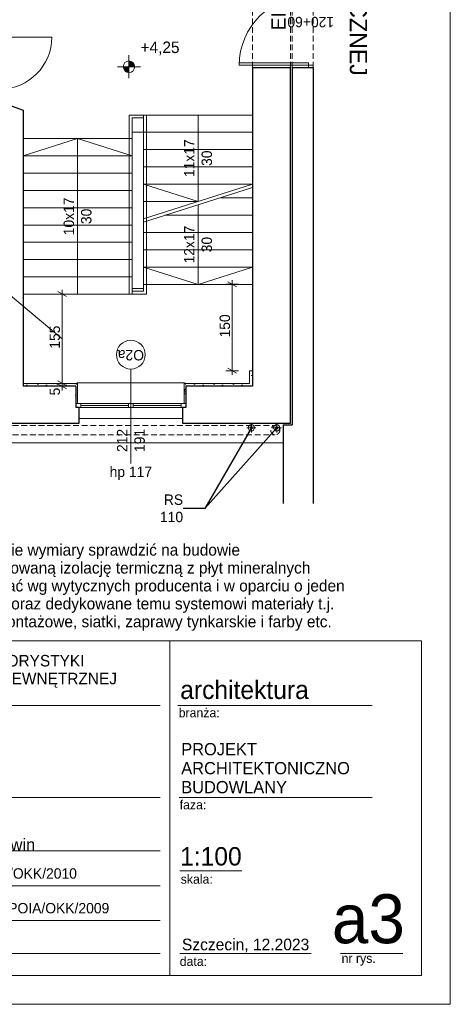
# Model space of a CAD drawing. Extents: x -145259 to -66341, y -2316 to 227384.
# Tile 64 of 141: x -77726 to -70259, y 77284 to 94379. Entities that reach past the tile are written whole.
import ezdxf

# ---------------------------------------------------------------- set-up
doc = ezdxf.new("R2010")
doc.units = 0
doc.header["$MEASUREMENT"] = 0
doc.linetypes.add('Krawędzie ukryte', pattern=[150, 100, -50])
for name, color, linetype in [('Arch ocieplenie', 7, 'Continuous'), ('Arch wymiary', 7, 'Continuous'), ('INWENT RZĘDNE', 7, 'Continuous')]:
    doc.layers.add(name, color=color, linetype=linetype)
for name, color, linetype, lineweight in [('Arch ocieplenie_Nr_Pióra__21', 7, 'Continuous', 13), ('Arch opisy okien_Nr_Pióra__21', 7, 'Continuous', 13), ('Arch opisy_Nr_Pióra__1', 7, 'Continuous', 25), ('Arch opisy_Nr_Pióra__20', 1, 'Continuous', 20), ('Arch opisy_Nr_Pióra__5', 7, 'Continuous', 13), ('ARCH TABELA_Nr_Pióra__1', 7, 'Continuous', 25), ('ARCH TABELA_Nr_Pióra__21', 7, 'Continuous', 13), ('ARCH TABELA_Nr_Pióra__7', 7, 'Continuous', 13), ('Arch wymiary_Nr_Pióra__21', 7, 'Continuous', 13), ('Arch wymiary_Nr_Pióra__5', 7, 'Continuous', 13), ('INWENT ODWODNIENIE_Nr_Pióra__21', 7, 'Continuous', 13), ('INWENT OPISY_Nr_Pióra__21', 7, 'Continuous', 13), ('INWENT RZĘDNE_Nr_Pióra__21', 7, 'Continuous', 13), ('INWENT. DRZWI_Nr_Pióra__21', 7, 'Continuous', 13), ('INWENT. OKNA_Nr_Pióra__21', 7, 'Continuous', 13), ('INWENT.ŚCIANY_Nr_Pióra__1', 7, 'Continuous', 25), ('INWENT.ŚCIANY_Nr_Pióra__21', 7, 'Continuous', 13), ('Istniejące schody_Nr_Pióra__21', 7, 'Continuous', 13)]:
    doc.layers.add(name, color=color, linetype=linetype, lineweight=lineweight)
doc.styles.add('GENERATED_STYLE_1', font='txt')
doc.styles.add('GENERATED_STYLE_11', font='txt')
doc.styles.add('GENERATED_STYLE_12', font='txt')
doc.styles.add('GENERATED_STYLE_2', font='txt')
doc.styles.add('GENERATED_STYLE_6', font='txt')
doc.styles.add('GENERATED_STYLE_7', font='txt')
doc.styles.add('GENERATED_STYLE_8', font='txt')
doc.styles.add('GENERATED_STYLE_9', font='txt')
doc.dimstyles.new('GENERATED_STYLE__1', dxfattribs={"dimtxt": 179.999995, "dimasz": 114, "dimexe": 0.18, "dimexo": 0, "dimgap": 0.09, "dimtad": 1, "dimdec": 0, "dimlfac": 0.1, "dimzin": 0, "dimdsep": 46, "dimtxsty": 'GENERATED_STYLE_1', "dimblk": 'ARROWHEAD_2', "dimblk1": 'ARROWHEAD_2', "dimblk2": 'ARROWHEAD_2', "dimcen": 0.09, "dimclrd": 7, "dimclre": 7, "dimclrt": 7, "dimazin": 0, "dimtfac": 1, "dimtdec": 4, "dimtmove": 0, "dimatfit": 3, "dimfxl": 0, "dimtolj": 1, "dimtzin": 0, "dimarcsym": 0})
doc.dimstyles.new('GENERATED_STYLE__9', dxfattribs={"dimtxt": 0.18, "dimasz": 109.44, "dimexe": 0.18, "dimexo": 0.0625, "dimgap": 0.09, "dimtad": 0, "dimtih": 1, "dimtoh": 1, "dimdec": 4, "dimzin": 0, "dimdsep": 46, "dimcen": 0.09, "dimadec": 0, "dimazin": 0, "dimtfac": 1, "dimtdec": 4, "dimtmove": 0, "dimatfit": 3, "dimldrblk": 'ARROWHEAD_11', "dimfxl": 0, "dimtolj": 1, "dimtzin": 0, "dimarcsym": 0})
pattern_1 = [(0, (0, 0), (0, 623.5383), [60, -300]), (0, (180, 311.8), (0, 623.5383), [60, -300]), (60, (0, 0), (-540, 311.769), [60, -300]), (60, (360, 0), (-540, 311.769), [60, -300]), (120, (60, 0), (540, 311.769), [60, -300]), (120, (420, 0), (540, 311.769), [60, -300]), (0, (0, 60), (0, 120), [0, -120, 0, -180]), (45, (60, 60), (-84.85282, 84.85282), [0, -90, 0, -150])]

# ---------------------------------------------------------------- blocks, each defined once
blk = doc.blocks.new('Ściana_292', base_point=(-77669, 88014))
at = {"layer": 'Arch ocieplenie_Nr_Pióra__21', "linetype": 'Continuous'}
h = blk.add_hatch(dxfattribs=at)
h.set_pattern_fill('Structural_Concrete', color=256, style=0, pattern_type=2)
h.set_pattern_definition(pattern_1)
h.paths.add_polyline_path([(-77669, 88014), (-76754, 88014), (-76724, 88064), (-77669, 88064)], flags=0)
for p, q in [((-76724, 88064), (-77669, 88064)), ((-77669, 88064), (-77669, 88014)), ((-77669, 88014), (-76754, 88014))]:
    blk.add_line(p, q, dxfattribs=at)
blk = doc.blocks.new('Ściana_293', base_point=(-76754, 88014))
at = {"layer": 'Arch ocieplenie_Nr_Pióra__21', "linetype": 'Continuous'}
h = blk.add_hatch(dxfattribs=at)
h.set_pattern_fill('Structural_Concrete', color=256, style=0, pattern_type=2)
h.set_pattern_definition(pattern_1)
h.paths.add_polyline_path([(-76754, 88014), (-76754, 87714), (-76724, 87714), (-76724, 88064)], flags=0)
for p, q in [((-76724, 87714), (-76724, 88064)), ((-76754, 88014), (-76754, 87714)), ((-76754, 87714), (-76724, 87714))]:
    blk.add_line(p, q, dxfattribs=at)
blk = doc.blocks.new('Ściana_294', base_point=(-73689, 88014))
at = {"layer": 'Arch ocieplenie_Nr_Pióra__21', "linetype": 'Continuous'}
h = blk.add_hatch(dxfattribs=at)
h.set_pattern_fill('Structural_Concrete', color=256, style=0, pattern_type=2)
h.set_pattern_definition(pattern_1)
h.paths.add_polyline_path([(-73739, 88064), (-74874, 88064), (-74844, 88014), (-73689, 88014)], flags=0)
for p, q in [((-73739, 88064), (-74874, 88064)), ((-74844, 88014), (-73689, 88014))]:
    blk.add_line(p, q, dxfattribs=at)
blk = doc.blocks.new('Ściana_295', base_point=(-74844, 88014))
at = {"layer": 'Arch ocieplenie_Nr_Pióra__21', "linetype": 'Continuous'}
h = blk.add_hatch(dxfattribs=at)
h.set_pattern_fill('Structural_Concrete', color=256, style=0, pattern_type=2)
h.set_pattern_definition(pattern_1)
h.paths.add_polyline_path([(-74874, 88064), (-74874, 87714), (-74844, 87714), (-74844, 88014)], flags=0)
for p, q in [((-74874, 88064), (-74874, 87714)), ((-74844, 87714), (-74844, 88014)), ((-74874, 87714), (-74844, 87714))]:
    blk.add_line(p, q, dxfattribs=at)
blk = doc.blocks.new('Ściana_296', base_point=(-73689, 88014))
at = {"layer": 'Arch ocieplenie_Nr_Pióra__21', "linetype": 'Continuous'}
h = blk.add_hatch(dxfattribs=at)
h.set_pattern_fill('Structural_Concrete', color=256, style=0, pattern_type=2)
h.set_pattern_definition(pattern_1)
h.paths.add_polyline_path([(-73689, 88014), (-73689, 88284), (-73739, 88284), (-73739, 88064)], flags=0)
for p, q in [((-73689, 88284), (-73739, 88284)), ((-73739, 88284), (-73739, 88064)), ((-73689, 88014), (-73689, 88284))]:
    blk.add_line(p, q, dxfattribs=at)
blk = doc.blocks.new('*D1466')
at = {"layer": 'Arch wymiary_Nr_Pióra__5', "linetype": 'Continuous'}
for p, q in [((-76877, 88064), (-77102, 88064)), ((-77065, 88107), (-76915, 88020)), ((-77065, 88057), (-76915, 87970)), ((-76990, 88014), (-76990, 88064)), ((-76877, 88014), (-77102, 88014)), ((-76990, 87940), (-76990, 88014))]:
    blk.add_line(p, q, dxfattribs=at)
at = {"layer": 'Arch wymiary_Nr_Pióra__21', "char_height": 180, "attachment_point": 7, "rotation": 90, "style": 'GENERATED_STYLE_1'}
for s, insert in [('{155}', (-77026, 88666)), ('{5}', (-77026, 87855))]:
    blk.add_mtext(s, dxfattribs=dict(at, insert=insert))
blk = doc.blocks.new('ARROWHEAD_2')
at = {"color": 0, "linetype": 'Continuous', "lineweight": 0}
for p, q in [((0, 0), (-1, 0)), ((-0.38, -0.66), (0.38, 0.66))]:
    blk.add_line(p, q, dxfattribs=at)
blk = doc.blocks.new('*D1467')
at = {"layer": 'Arch wymiary_Nr_Pióra__5', "linetype": 'Continuous'}
for p, q in [((-76877, 89614), (-77102, 89614)), ((-76915, 89570), (-77065, 89657)), ((-76990, 89614), (-76990, 89687)), ((-76990, 88064), (-76990, 89614)), ((-76877, 88064), (-77102, 88064)), ((-77065, 88107), (-76915, 88020))]:
    blk.add_line(p, q, dxfattribs=at)
at = {"layer": 'Arch wymiary_Nr_Pióra__21', "char_height": 180, "attachment_point": 7, "rotation": 90, "style": 'GENERATED_STYLE_1'}
for s, insert in [('{155}', (-77026, 88666)), ('{5}', (-77026, 87855))]:
    blk.add_mtext(s, dxfattribs=dict(at, insert=insert))
blk = doc.blocks.new('*D1468')
at = {"layer": 'Arch wymiary_Nr_Pióra__5', "linetype": 'Continuous'}
for p, q in [((-73929, 89784), (-74154, 89784)), ((-73966, 89740), (-74116, 89827)), ((-74041, 89784), (-74041, 89857)), ((-74041, 88284), (-74041, 89784)), ((-73929, 88284), (-74154, 88284)), ((-74116, 88327), (-73966, 88240)), ((-74041, 88210), (-74041, 88284))]:
    blk.add_line(p, q, dxfattribs=at)
at = {"layer": 'Arch wymiary_Nr_Pióra__21', "insert": (-74077, 88861), "char_height": 180, "attachment_point": 7, "rotation": 90, "style": 'GENERATED_STYLE_1'}
blk.add_mtext('{150}', dxfattribs=at)
blk = doc.blocks.new('Koty wysokościowe_20', base_point=(-75831, 93562))
at = {"layer": 'INWENT RZĘDNE_Nr_Pióra__21', "linetype": 'Continuous'}
for points in [[(-75831, 93562), (-75931, 93562), (-75924, 93524), (-75902, 93492), (-75870, 93470), (-75831, 93462)], [(-75831, 93562), (-75731, 93562), (-75739, 93601), (-75761, 93633), (-75793, 93655), (-75831, 93662)]]:
    blk.add_hatch(color=256, dxfattribs=at).paths.add_polyline_path(points, flags=0)
for p, q in [((-75831, 93362), (-75831, 93762)), ((-76031, 93562), (-75631, 93562))]:
    blk.add_line(p, q, dxfattribs=at)
blk.add_circle((-75831, 93562), 100, dxfattribs=at)
at = {"layer": 'INWENT RZĘDNE_Nr_Pióra__21', "insert": (-75631, 93762), "char_height": 200, "attachment_point": 7, "style": 'GENERATED_STYLE_2'}
blk.add_mtext('{+4,25}', dxfattribs=at)
blk = doc.blocks.new('ARROWHEAD_11')
at = {"color": 0, "linetype": 'Continuous', "lineweight": 0}
blk.add_line((0, 0), (-1, 0), dxfattribs=at)
at = {"color": 0, "linetype": 'Continuous', "lineweight": 0, "const_width": 0.25, "flags": 128}
blk.add_lwpolyline([(-0.125, 0, 1), (0.125, 0, 1)], format="xyb", close=True, dxfattribs=at)

msp = doc.modelspace()

# ---------------------------------------------------------------- linework, layer by layer
at = {"layer": 'Arch opisy okien_Nr_Pióra__21', "linetype": 'Continuous'}
msp.add_circle((-75798.7, 88563.6), 250, dxfattribs=at)
at = {"layer": 'Arch opisy_Nr_Pióra__20', "linetype": 'Continuous'}
msp.add_line((-79042.3, 90554), (-76990, 88838.6), dxfattribs=at)
at = {"layer": 'ARCH TABELA_Nr_Pióra__21', "linetype": 'Continuous'}
for p, q in [((-70258.7, 106983.6), (-70258.7, 77283.6)), ((-88258.7, 83594.8), (-70758.7, 83594.8)), ((-75120.4, 83594.8), (-75120.4, 77783.6)), ((-70758.7, 83594.8), (-70758.7, 77783.6)), ((-82992.9, 82474.1), (-75293.1, 82474.1)), ((-74981.1, 82474.1), (-71613.8, 82474.1)), ((-82992.9, 80873.7), (-75293.1, 80873.7)), ((-74963.7, 80873.7), (-71613.8, 80873.7)), ((-82992.9, 79945.6), (-75293.1, 79945.6)), ((-74951.9, 79601.4), (-73872.2, 79601.4)), ((-82992.9, 79343.3), (-75293.1, 79343.3)), ((-82992.9, 78740.9), (-75293.1, 78740.9)), ((-82992.9, 78166), (-75293.1, 78166)), ((-74951.9, 78166), (-72670.1, 78166)), ((-72161.4, 78166), (-71081.8, 78166)), ((-70758.7, 77783.6), (-83365.1, 77783.6)), ((-70258.7, 77283.6), (-145258.7, 77283.6))]:
    msp.add_line(p, q, dxfattribs=at)
at = {"layer": 'INWENT ODWODNIENIE_Nr_Pióra__21', "linetype": 'Continuous'}
for p, q in [((-73708.7, 87373.6), (-73708.7, 87213.6)), ((-73268.7, 87373.6), (-73268.7, 87213.6)), ((-73628.7, 87293.6), (-73788.7, 87293.6)), ((-73188.7, 87293.6), (-73348.7, 87293.6))]:
    msp.add_line(p, q, dxfattribs=at)
at = {"layer": 'INWENT ODWODNIENIE_Nr_Pióra__21', "linetype": 'Krawędzie ukryte'}
for p, q in [((-78448.7, 87333.6), (-73293.7, 87333.6)), ((-78448.7, 87173.6), (-73293.7, 87173.6))]:
    msp.add_line(p, q, dxfattribs=at)
at = {"layer": 'INWENT ODWODNIENIE_Nr_Pióra__21', "linetype": 'Continuous'}
for centre in [(-73708.7, 87293.6), (-73268.7, 87293.6)]:
    msp.add_circle(centre, 55, dxfattribs=at)
at = {"layer": 'INWENT ODWODNIENIE_Nr_Pióra__21', "linetype": 'Krawędzie ukryte'}
msp.add_circle((-73293.7, 87253.6), 80, dxfattribs=at)
at = {"layer": 'INWENT OPISY_Nr_Pióra__21', "linetype": 'Continuous'}
msp.add_line((-75798.7, 88313.6), (-75798.7, 86673.6), dxfattribs=at)
at = {"layer": 'INWENT. DRZWI_Nr_Pióra__21', "linetype": 'Continuous'}
for p, q in [((-78068.7, 94073.6), (-77168.7, 94073.6)), ((-73918.7, 93588.6), (-73918.7, 93628.6)), ((-73918.7, 93628.6), (-72718.7, 93628.6)), ((-72718.7, 93588.6), (-73918.7, 93588.6)), ((-72718.7, 93628.6), (-72718.7, 93588.6)), ((-72718.7, 93548.6), (-72718.7, 93588.6)), ((-72718.7, 93588.6), (-72638.7, 93588.6)), ((-72638.7, 93588.6), (-72638.7, 93548.6))]:
    msp.add_line(p, q, dxfattribs=at)
for centre, radius, start, end in [((-72718.7, 93588.6), 1200, 90, 180), ((-78068.7, 94073.6), 900, 270, 0)]:
    msp.add_arc(centre, radius, start, end, dxfattribs=at)
at = {"layer": 'INWENT. OKNA_Nr_Pióra__21', "linetype": 'Continuous'}
for p, q in [((-76748.7, 88053.6), (-76748.7, 88043.6)), ((-76728.7, 88073.6), (-74868.7, 88073.6)), ((-74848.7, 88053.6), (-74848.7, 88043.6)), ((-76748.7, 87713.6), (-74848.7, 87713.6)), ((-76668.7, 87643.6), (-76668.7, 87713.6)), ((-75838.7, 87643.6), (-75838.7, 87713.6)), ((-75758.7, 87643.6), (-75758.7, 87713.6)), ((-74928.7, 87643.6), (-74928.7, 87713.6)), ((-74848.7, 87643.6), (-76748.7, 87643.6)), ((-75838.7, 87678.6), (-76668.7, 87678.6)), ((-74928.7, 87678.6), (-75758.7, 87678.6))]:
    msp.add_line(p, q, dxfattribs=at)
for centre, start, end in [((-76728.7, 88053.6), 90, 180), ((-74868.7, 88053.6), 0, 90)]:
    msp.add_arc(centre, 20, start, end, dxfattribs=at)
at = {"layer": 'INWENT.ŚCIANY_Nr_Pióra__1', "linetype": 'Continuous'}
for p, q in [((-73688.7, 93548.6), (-73028.7, 93548.6)), ((-73688.7, 93548.6), (-73688.7, 88013.6)), ((-73028.7, 87373.6), (-73028.7, 93548.6)), ((-72998.7, 93548.6), (-72638.7, 93548.6)), ((-72998.7, 93548.6), (-72998.7, 87343.6)), ((-72638.7, 93548.6), (-72638.7, 85977.6)), ((-78068.7, 92953.6), (-77668.7, 92808.6)), ((-77668.7, 92808.6), (-77668.7, 88013.6)), ((-76753.7, 88013.6), (-77668.7, 88013.6)), ((-76753.7, 88013.6), (-76753.7, 87643.6)), ((-74843.7, 88013.6), (-74843.7, 87643.6)), ((-73688.7, 88013.6), (-74843.7, 88013.6)), ((-76693.7, 87643.6), (-76753.7, 87643.6)), ((-76693.7, 87373.6), (-76693.7, 87643.6)), ((-74843.7, 87643.6), (-74903.7, 87643.6)), ((-74903.7, 87643.6), (-74903.7, 87373.6)), ((-78618.7, 87373.6), (-76693.7, 87373.6)), ((-74903.7, 87373.6), (-73028.7, 87373.6)), ((-73158.7, 87343.6), (-73158.7, 85977.6)), ((-73158.7, 87343.6), (-72998.7, 87343.6))]:
    msp.add_line(p, q, dxfattribs=at)
at = {"layer": 'INWENT.ŚCIANY_Nr_Pióra__21', "linetype": 'Krawędzie ukryte'}
for p, q in [((-73688.7, 93548.6), (-73688.7, 95428.6)), ((-73028.7, 93548.6), (-73028.7, 95428.6)), ((-72998.7, 93548.6), (-72998.7, 95428.6)), ((-72638.7, 93548.6), (-72638.7, 95428.6))]:
    msp.add_line(p, q, dxfattribs=at)
at = {"layer": 'INWENT.ŚCIANY_Nr_Pióra__21', "linetype": 'Continuous'}
for p, q in [((-75828.7, 89613.6), (-75828.7, 92723.6)), ((-75778.7, 92423.6), (-75778.7, 92673.6)), ((-75778.7, 92673.6), (-75578.7, 92673.6)), ((-75578.7, 92723.6), (-75578.7, 89783.6)), ((-75528.7, 92723.6), (-75528.7, 89783.6)), ((-74633.7, 92723.6), (-74633.7, 91223.6)), ((-76723.7, 92313.6), (-77668.7, 92013.6)), ((-76723.7, 89613.6), (-76723.7, 92313.6)), ((-76723.7, 92313.6), (-75778.7, 92013.6)), ((-75778.7, 92313.6), (-75778.7, 92423.6)), ((-75778.7, 92423.6), (-75578.7, 92423.6)), ((-75778.7, 89613.6), (-75778.7, 92313.6)), ((-75578.7, 92423.6), (-73688.7, 92423.6)), ((-75578.7, 92123.6), (-73688.7, 92123.6)), ((-75578.7, 91823.6), (-73688.7, 91823.6)), ((-74633.7, 91223.6), (-75578.7, 91523.6)), ((-75578.7, 90923.6), (-73688.7, 91523.6)), ((-75578.7, 91523.6), (-73688.7, 91523.6)), ((-75578.7, 90863.6), (-73688.7, 91463.6)), ((-75578.7, 91223.6), (-74633.7, 91223.6)), ((-74633.7, 89783.6), (-74633.7, 91163.6)), ((-75578.7, 90083.6), (-74633.7, 89783.6)), ((-74633.7, 89783.6), (-73688.7, 90083.6)), ((-75578.7, 89783.6), (-75578.7, 89663.6)), ((-75528.7, 89613.6), (-75528.7, 89783.6)), ((-75578.7, 89713.6), (-75778.7, 89713.6)), ((-75778.7, 89663.6), (-75578.7, 89663.6)), ((-75778.7, 89613.6), (-75528.7, 89613.6)), ((-74903.7, 87453.6), (-76693.7, 87453.6)), ((-77968.7, 87033.6), (-73158.7, 87033.6))]:
    msp.add_line(p, q, dxfattribs=at)
at = {"layer": 'Istniejące schody_Nr_Pióra__21', "linetype": 'Continuous'}
for p, q in [((-75828.7, 92723.6), (-73688.7, 92723.6)), ((-77668.7, 92313.6), (-75778.7, 92313.6)), ((-77668.7, 92013.6), (-75778.7, 92013.6)), ((-77668.7, 91713.6), (-75778.7, 91713.6)), ((-77668.7, 91413.6), (-75778.7, 91413.6)), ((-74253.7, 91283.6), (-73688.7, 91283.6)), ((-77668.7, 91113.6), (-75778.7, 91113.6)), ((-75208.7, 90983.6), (-73688.7, 90983.6)), ((-77668.7, 90813.6), (-75778.7, 90813.6)), ((-75578.7, 90683.6), (-73688.7, 90683.6)), ((-77668.7, 90513.6), (-75778.7, 90513.6)), ((-75578.7, 90383.6), (-73688.7, 90383.6)), ((-77668.7, 90213.6), (-75778.7, 90213.6)), ((-75578.7, 90083.6), (-73688.7, 90083.6)), ((-77668.7, 89913.6), (-75778.7, 89913.6)), ((-75578.7, 89783.6), (-73688.7, 89783.6)), ((-77668.7, 89613.6), (-75778.7, 89613.6))]:
    msp.add_line(p, q, dxfattribs=at)

# ---------------------------------------------------------------- block references
at = {"layer": 'Arch ocieplenie'}
for name, p in [('Ściana_296', (-73688.7, 88013.6)), ('Ściana_292', (-77668.7, 88013.6)), ('Ściana_293', (-76753.7, 88013.6)), ('Ściana_294', (-73688.7, 88013.6)), ('Ściana_295', (-74843.7, 88013.6))]:
    msp.add_blockref(name, p, dxfattribs=at)
at = {"layer": 'INWENT RZĘDNE'}
msp.add_blockref('Koty wysokościowe_20', (-75831.2, 93562.4), dxfattribs=at)

# ---------------------------------------------------------------- texts
at = {"layer": 'Arch opisy okien_Nr_Pióra__21', "linetype": 'Continuous', "insert": (-75798.7, 88463.3), "char_height": 180, "attachment_point": 2, "rotation": 180, "style": 'GENERATED_STYLE_8'}
msp.add_mtext('{O2a}', dxfattribs=at)
at = {"layer": 'Arch opisy_Nr_Pióra__1', "linetype": 'Continuous', "insert": (-71701.6, 96615.1), "char_height": 300, "attachment_point": 2, "rotation": 270, "style": 'GENERATED_STYLE_7'}
msp.add_mtext('{BUDYNEK SALI GIMNASTYCZNEJ}', dxfattribs=at)
at = {"layer": 'Arch opisy_Nr_Pióra__5', "linetype": 'Continuous', "insert": (-79017.8, 85584.8), "char_height": 200, "width": 8259.092, "attachment_point": 1, "line_spacing_factor": 0.933157, "style": 'GENERATED_STYLE_12'}
msp.add_mtext('{UWAGA:\\P1.Wszyskie wymiary sprawdzić na budowie\\P2. Projektowaną izolację termiczną z płyt mineralnych \\P   mocować wg wytycznych producenta i w oparciu o jeden \\P   system oraz dedykowane temu systemowi materiały t.j. \\P   kleje montażowe, siatki, zaprawy tynkarskie i farby etc.}', dxfattribs=at)
at = {"layer": 'ARCH TABELA_Nr_Pióra__1', "linetype": 'Continuous', "style": 'GENERATED_STYLE_9'}
for s, insert, char_height, attachment_point, line_spacing_factor in [('{PROJEKT \\PARCHITEKTONICZNO\\PBUDOWLANY}', (-74925, 81819.8), 212.84, 1, 0.9285), ('{Gmina Miejska Świdwin\\PPl. Konstytucji 3-go Maja 1, 78-300 Świdwin}', (-82992.9, 79884.4), 212.766, 7, 0.807442)]:
    msp.add_mtext(s, dxfattribs=dict(at, insert=insert, char_height=char_height, attachment_point=attachment_point, line_spacing_factor=line_spacing_factor))
at = {"layer": 'ARCH TABELA_Nr_Pióra__7', "linetype": 'Continuous', "insert": (-82992.9, 82527), "char_height": 200, "attachment_point": 7, "line_spacing_factor": 0.928963, "style": 'GENERATED_STYLE_11'}
msp.add_mtext('{PROJEKT TERMOMODERNIZACJI I KOLORYSTYKI\\PBUDYNKU SZKOŁY WRAZ Z WYMIANĄ ZEWNĘTRZNEJ \\PSTOLARKI OKIENNEJ I DRZWIOWEJ }', dxfattribs=at)
at = {"layer": 'ARCH TABELA_Nr_Pióra__7', "linetype": 'Continuous', "style": 'GENERATED_STYLE_9'}
for s, insert, char_height, attachment_point in [('{architektura}', (-74942.5, 82903.8), 319.16, 1), ('{branża:}', (-74969.3, 82425.4), 159.58, 1), ('{faza:}', (-74951.9, 80828.6), 159.58, 1), ('{1:100}', (-74944.6, 80012.6), 319.16, 1), ('{mgr inż.arch. Bartosz Balejko  upr. nr 16/ZPOIA/OKK/2010}', (-82995.1, 79645.2), 180, 1), ('{skala:}', (-74934.2, 79537.1), 159.58, 1), ('{a3}', (-71046, 79194.7), 851.16, 3), ('{mgr inż.arch. Tomasz Kondarewicz   upr. nr 6/ZPOIA/OKK/2009}', (-82995.1, 79042.8), 180, 1), ('{Szczecin, 12.2023}', (-74913.2, 78423.4), 202.128, 1), ('{data:}', (-74950.5, 78108.9), 159.58, 1), ('{nr rys.}', (-72143.7, 78162.3), 159.58, 1)]:
    msp.add_mtext(s, dxfattribs=dict(at, insert=insert, char_height=char_height, attachment_point=attachment_point))
at = {"layer": 'INWENT OPISY_Nr_Pióra__21', "linetype": 'Continuous', "insert": (-73363.2, 94538.6), "char_height": 250, "attachment_point": 2, "rotation": 90, "style": 'GENERATED_STYLE_7'}
msp.add_mtext('{EI60}', dxfattribs=at)
at = {"layer": 'INWENT OPISY_Nr_Pióra__21', "linetype": 'Continuous', "char_height": 180, "width": 1346.334, "attachment_point": 2, "line_spacing_factor": 1.008452, "style": 'GENERATED_STYLE_7'}
for s, insert, rotation in [('{120+60\\P200}', (-72678.7, 94247.4), 180), ('{11x17\\P30}', (-74874.9, 91973.6), 90), ('{10x17\\P30}', (-76964.9, 90963.6), 90), ('{12x17\\P30}', (-74874.9, 90473.6), 90), ('{212\\P191}', (-76039.9, 87073.6), 90)]:
    msp.add_mtext(s, dxfattribs=dict(at, insert=insert, rotation=rotation))
at = {"layer": 'INWENT OPISY_Nr_Pióra__21', "linetype": 'Continuous', "insert": (-75798.7, 86618.3), "char_height": 180, "attachment_point": 2, "style": 'GENERATED_STYLE_7'}
msp.add_mtext('{hp 117}', dxfattribs=at)
at = {"layer": 'INWENT OPISY_Nr_Pióra__21', "linetype": 'Continuous', "insert": (-74892.4, 85893.9), "char_height": 180, "width": 692.895, "attachment_point": 6, "style": 'GENERATED_STYLE_6'}
msp.add_mtext('{RS 110}', dxfattribs=at)
msp.add_mtext('{RS 110}', dxfattribs=at)

# ---------------------------------------------------------------- dimensions: what is measured, and where the dimension line sits
at = {"layer": 'Arch wymiary', "linetype": 'Continuous'}
for base, p1, p2, picture, middle in [((-74041.4, 88283.6), (-73688.7, 88283.6), (-73688.7, 89783.6), '*D1468', (-74167.4, 89065.7)), ((-76990, 88013.6), (-77211.2, 88063.6), (-76877.7, 89613.6), '*D1467', (-77116, 88870.7)), ((-76990, 88013.6), (-77211.2, 88013.6), (-77211.2, 88063.6), '*D1466', (-77116, 87923.3))]:
    dim = msp.add_linear_dim(base=base, p1=p1, p2=p2, angle=90, dimstyle='GENERATED_STYLE__1', dxfattribs=at)
    dim.commit()
    dim.dimension.update_dxf_attribs({"geometry": picture, "text_midpoint": middle})

# ---------------------------------------------------------------- leaders
at = {"layer": 'INWENT OPISY_Nr_Pióra__21', "linetype": 'Continuous', "annotation_type": 0, "has_hookline": 1, "hookline_direction": 1, "text_width": 437.1}
for points in [[(-73708.7, 87293.6), (-74517.4, 85893.9), (-74892.3, 85893.9)], [(-73268.7, 87293.6), (-74517.4, 85893.9), (-74892.3, 85893.9)]]:
    msp.add_leader(points, dimstyle='GENERATED_STYLE__9', dxfattribs=at)

doc.saveas('drawing.dxf')
